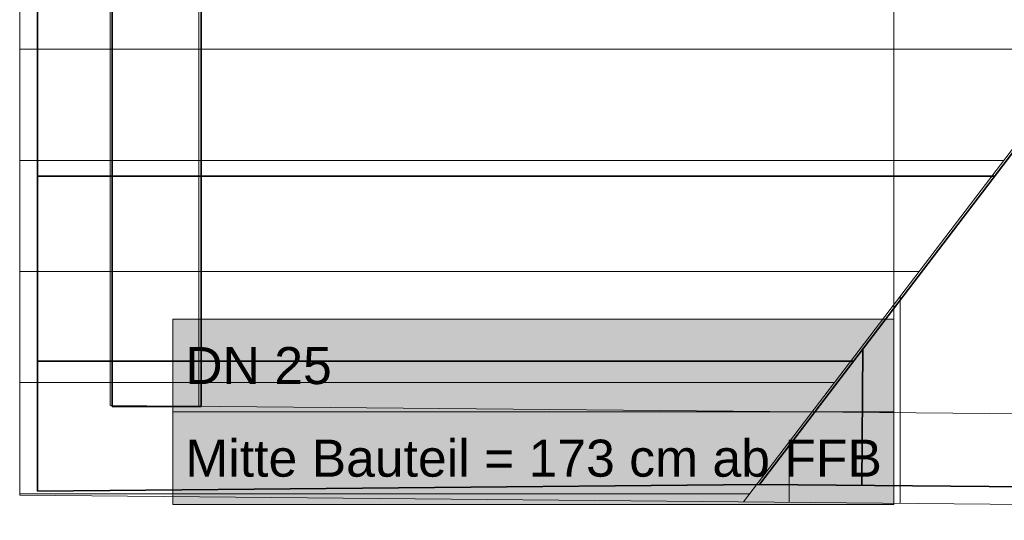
# Model space of a CAD drawing. Extents: x -133 to 627, y -127 to 467.
# Tile 2 of 80: x -36 to 17, y -52 to -25. Entities that reach past the tile are written whole.
import ezdxf
from ezdxf.lldxf.tags import DXFTag

# ---------------------------------------------------------------- set-up
doc = ezdxf.new("R2010")
doc.units = 0
doc.layers.get('0').update_dxf_attribs({"lineweight": 35})
for name, color, linetype, lineweight in [('5_OG-BESTAND', 7, 'Continuous', 25), ('5_OG-SCHRAFF-FILL', 7, 'Continuous', 25), ('H_Leitung_Beschriftung', 7, 'Continuous', 18)]:
    doc.layers.add(name, color=color, linetype=linetype, lineweight=lineweight)
doc.layers.add('A_Aussenwand', color=3, linetype='Continuous', lineweight=35, true_color=0x00ff00)
doc.layers.add('A_Dach', color=1, linetype='Continuous', lineweight=35, true_color=0xff0000)
doc.styles.get("Standard").update_dxf_attribs({"font": 'arial.ttf'})
tags = doc.linetypes.add('VERDECKT2_S2', pattern=[0.0027, 0.002, -0.0007]).pattern_tags.tags
tags[6:7] = [DXFTag(74, 4), DXFTag(75, 0), DXFTag(340, '0'), DXFTag(46, 1.0), DXFTag(50, 0.0), DXFTag(44, 0.0), DXFTag(45, 0.0)]
tags[4:5] = [DXFTag(74, 4), DXFTag(75, 0), DXFTag(340, '0'), DXFTag(46, 1.0), DXFTag(50, 0.0), DXFTag(44, 0.0), DXFTag(45, 0.0)]

# ---------------------------------------------------------------- blocks, each defined once
blk = doc.blocks.new('Referenz-A06HSSHCNL', base_point=(-102.577, -104.976))
at = {"layer": '5_OG-BESTAND', "color": 0, "lineweight": 18}
for p, q in [((-35.96, -50.506), (-35.96, 116.547)), ((3.16, -50.857), (39.236, -3.571)), ((-35.96, -50.506), (114.432, -51.854))]:
    blk.add_line(p, q, dxfattribs=at)
at = {"layer": '5_OG-BESTAND', "color": 0, "linetype": 'VERDECKT2_S2', "lineweight": 18, "ltscale": 0.18}
for p, q in [((-31.069, 116.547), (-31.069, -45.66)), ((-26.269, 116.547), (-26.269, -45.703)), ((-31.069, -45.66), (109.541, -46.92))]:
    blk.add_line(p, q, dxfattribs=at)
at = {"layer": '5_OG-SCHRAFF-FILL', "color": 0, "lineweight": 13}
for p, q in [((-35.96, -26.42), (21.804, -26.42)), ((-35.96, -32.42), (17.226, -32.42)), ((-35.96, -38.42), (12.649, -38.42)), ((11.632, -50.933), (11.632, -39.753)), ((-35.96, -44.42), (8.071, -44.42)), ((5.632, -50.879), (5.632, -47.617)), ((-35.96, -50.42), (3.493, -50.42))]:
    blk.add_line(p, q, dxfattribs=at)
blk = doc.blocks.new('Referenz-A06HSSHFNL', base_point=(-34.996, -50.92))
at = {"layer": 'A_Aussenwand', "color": 0, "linetype": 'Continuous', "ltscale": 0.35}
for p, q in [((-30.957, 116.547), (-30.957, -45.701)), ((-26.157, -24.15), (-26.157, -45.701)), ((-30.957, -45.701), (-26.157, -45.701))]:
    blk.add_line(p, q, dxfattribs=at)
at = {"layer": 'A_Dach', "color": 0, "linetype": 'Continuous', "ltscale": 0.35}
for p, q in [((-34.996, -50.275), (-34.996, 116.547)), ((4.021, -49.925), (40.003, -2.763)), ((40.004, -2.763), (4.022, -49.925)), ((4.022, -49.925), (-34.996, -50.275)), ((76.481, -50.575), (4.021, -49.925))]:
    blk.add_line(p, q, dxfattribs=at)
at = {"layer": 'A_Dach', "color": 0, "linetype": 'ByBlock', "ltscale": 0.35}
for p, q in [((16.733, -33.264), (-34.996, -33.264)), ((9.552, -49.975), (9.618, -42.589)), ((9.103, -43.264), (-34.996, -43.264))]:
    blk.add_line(p, q, dxfattribs=at)
blk = doc.blocks.new('Bauteilbeschriftung-A06HSTCPNL', base_point=(-27.678, -50.999))
at = {"color": 0, "linetype": 'ByBlock', "lineweight": -2, "ltscale": 0.18}
blk.add_line((11.283, -45.999), (11.283, -20.785), dxfattribs=at)
at = {"color": 0, "lineweight": -2}
for p, q in [((-27.678, -40.999), (11.283, -40.999)), ((-27.678, -50.999), (-27.678, -40.999)), ((11.283, -40.999), (11.283, -50.999)), ((-27.678, -45.999), (11.283, -45.999)), ((11.283, -50.999), (-27.678, -50.999))]:
    blk.add_line(p, q, dxfattribs=at)
at = {"color": 7, "linetype": 'ByBlock', "lineweight": -2, "ltscale": 0.18, "true_color": 0xffffff}
for points in [[(-27.678, -50.999), (11.283, -50.999), (-27.678, -40.999)], [(11.283, -50.999), (-27.678, -40.999), (11.283, -40.999)]]:
    blk.add_solid(points, dxfattribs=at)
at = {"color": 0, "linetype": 'ByBlock', "lineweight": -2, "ltscale": 0.18, "char_height": 2, "attachment_point": 1}
for s, insert in [('{\\fArial;DN 25}', (-27.011, -42.499)), ('{\\fArial;Mitte Bauteil = 173 cm ab FFB}', (-27.011, -47.499))]:
    blk.add_mtext(s, dxfattribs=dict(at, insert=insert))

msp = doc.modelspace()

# ---------------------------------------------------------------- block references
at = {"color": 251, "lineweight": 25, "ltscale": 0.25, "true_color": 0x585858}
for name, p in [('Referenz-A06HSSHCNL', (-102.577, -104.976)), ('Referenz-A06HSSHFNL', (-34.996, -50.92))]:
    msp.add_blockref(name, p, dxfattribs=at)
at = {"layer": 'H_Leitung_Beschriftung', "ltscale": 0.18}
msp.add_blockref('Bauteilbeschriftung-A06HSTCPNL', (-27.678, -50.999), dxfattribs=at)

doc.saveas('drawing.dxf')
